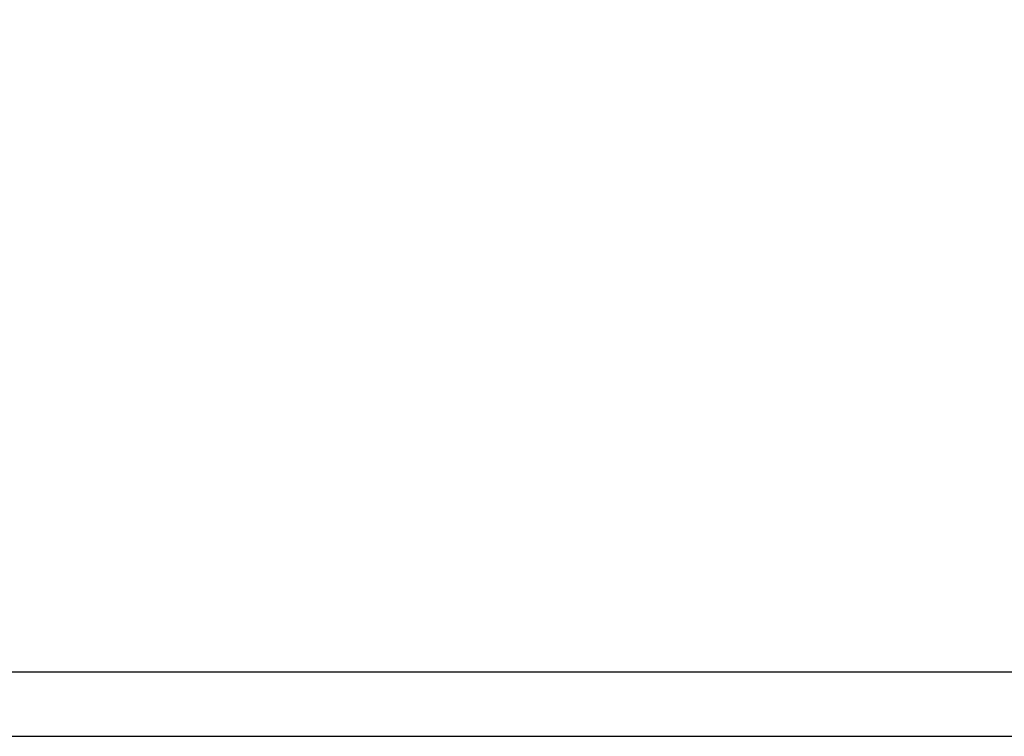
# Model space of a CAD drawing. Extents: x -440864 to -355682, y 13652 to 155872.
# Tile 44 of 179: x -430814 to -421507, y 46993 to 53762. Entities that reach past the tile are written whole.
import ezdxf
from ezdxf.lldxf.tags import DXFTag

# ---------------------------------------------------------------- set-up
doc = ezdxf.new("R2010")
doc.units = 0
doc.header["$MEASUREMENT"] = 0
doc.layers.add('_TABELA', color=7, linetype='Continuous')
doc.layers.add('IS_Opisy_działek_Therm', color=7, linetype='SOLID')
doc.styles.get("Standard").update_dxf_attribs({"font": 'arial.ttf', "width": 0.8, "bigfont": 'BIGFONT.SHX'})
tags = doc.linetypes.add('SOLID', pattern=[10, 10, 0]).pattern_tags.tags
tags[6:7] = [DXFTag(74, 4), DXFTag(75, 0), DXFTag(340, '0'), DXFTag(46, 0.0), DXFTag(50, 0.0), DXFTag(44, 0.0), DXFTag(45, 0.0)]
tags[4:5] = [DXFTag(74, 4), DXFTag(75, 0), DXFTag(340, '0'), DXFTag(46, 0.0), DXFTag(50, 0.0), DXFTag(44, 0.0), DXFTag(45, 0.0)]

msp = doc.modelspace()

# ---------------------------------------------------------------- linework, layer by layer
at = {"layer": '_TABELA', "color": 7}
msp.add_lwpolyline([(-440736.9, 76693.2), (-398736.9, 76693.2), (-440736.9, 76693.2), (-440736.9, 46993.2), (-398736.9, 46993.2), (-398736.9, 76693.2)], dxfattribs=at)
msp.add_lwpolyline([(-399336.9, 76083.2), (-438236.9, 76083.2), (-438236.9, 47603.2), (-399336.9, 47603.2)], close=True, dxfattribs=at)

# ---------------------------------------------------------------- texts
at = {"layer": 'IS_Opisy_działek_Therm', "color": 3, "lineweight": 50, "ltscale": 10, "char_height": 180, "rotation": 90}
for insert, attachment_point in [((-428960.2, 51571.1), 7), ((-426760.2, 51571.1), 7), ((-424947.4, 51571.1), 7), ((-423060.6, 51571.1), 7), ((-428902.6, 51551.1), 1), ((-428885.2, 51511.1), 7), ((-428885.2, 51511.1), 7), ((-426702.6, 51551.1), 1), ((-426685.2, 51511.1), 7), ((-426685.2, 51511.1), 7), ((-424889.8, 51551.1), 1), ((-424872.4, 51511.1), 7), ((-424872.4, 51511.1), 7), ((-423003, 51551.1), 1), ((-422985.6, 51511.1), 7), ((-422985.6, 51511.1), 7)]:
    msp.add_mtext('\\fArial|b0|i0;', dxfattribs=dict(at, insert=insert, attachment_point=attachment_point))

doc.saveas('drawing.dxf')
